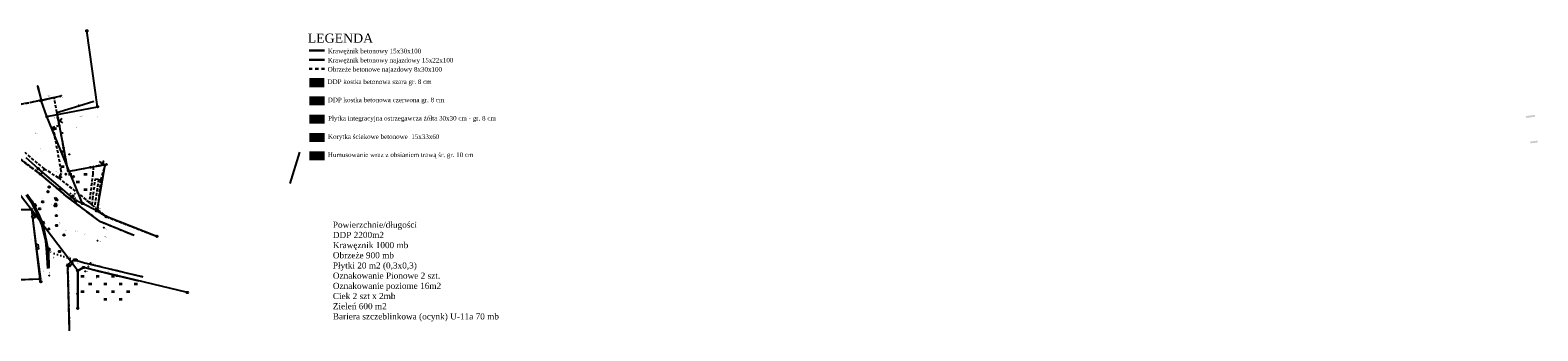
# Model space of a CAD drawing. Extents: x 7583285 to 7585126, y 6019995 to 6020809.
# Tile 54 of 54: x 7584510 to 7585003, y 6020664 to 6020762. Entities that reach past the tile are written whole.
import ezdxf
from ezdxf.enums import TextEntityAlignment as Align

# ---------------------------------------------------------------- set-up
doc = ezdxf.new("R2010")
doc.units = 0
doc.header["$MEASUREMENT"] = 0
for name, pattern in [('1_14', [1, 0, -1]), ('1_OTKC', [1.5, 1, -0.5]), ('1_OTKJ', [2, 1.5, -0.5]), ('1_OTKK', [0]), ('1_OTZI', [1.5, 1, -0.5]), ('1_OTZT', [1.5, 1, -0.5]), ('3', [1, 0.5, -0.5]), ('3_EGBU_A', [0])]:
    doc.linetypes.add(name, pattern=pattern)
doc.layers.get('0').update_dxf_attribs({"linetype": 'CONTINUOUS', "lineweight": 5})
for name, color, linetype, lineweight in [('0 Krawężnik ', 1, 'CONTINUOUS', 30), ('0 Krawężnik najazdowy', 6, 'CONTINUOUS', 30), ('0 obrzeże', 51, '3', 30), ('Dzialki', 3, 'CONTINUOUS', 25)]:
    doc.layers.add(name, color=color, linetype=linetype, lineweight=lineweight)
for name, color, linetype in [('EADTD_T_0', 216, 'CONTINUOUS'), ('EGBB_L_0', 36, '3_EGBU_A'), ('Numery_dzialek', 7, 'CONTINUOUS'), ('Numery_uzytkow', 3, 'CONTINUOUS'), ('OTK_E_T_1', 7, 'CONTINUOUS'), ('OTK_L_0', 7, '1_OTKJ'), ('OTK_L_1', 7, '1_OTKK'), ('OTK_L_2', 7, '1_OTKC'), ('OTO_L_0', 7, 'CONTINUOUS'), ('OTO_L_1', 7, 'CONTINUOUS'), ('OTR_T_0', 7, 'CONTINUOUS'), ('OTR_T_1', 7, 'CONTINUOUS'), ('OTZ_L_3', 7, '1_OTZT'), ('Punkty', 7, 'CONTINUOUS'), ('SUCP_E_T_0', 212, 'CONTINUOUS'), ('SUE_T_3', 7, 'CONTINUOUS'), ('SUEP_E_T_0', 1, 'CONTINUOUS'), ('SUK_E_T_4', 36, 'CONTINUOUS'), ('SUK_T_1', 36, 'CONTINUOUS'), ('SUK_T_3', 36, 'CONTINUOUS'), ('SUKP_E_T_0', 36, 'CONTINUOUS'), ('SUP_E_T_1', 7, 'CONTINUOUS'), ('SUP_T_2', 7, 'CONTINUOUS'), ('SUP_T_4', 7, 'CONTINUOUS'), ('SUTP_E_T_0', 30, 'CONTINUOUS'), ('SUW_E_T_2', 5, 'CONTINUOUS'), ('SUW_T_2', 5, 'CONTINUOUS'), ('SUW_T_5', 5, 'CONTINUOUS'), ('SUWP_E_T_0', 5, 'CONTINUOUS')]:
    doc.layers.add(name, color=color, linetype=linetype)

# ---------------------------------------------------------------- blocks, each defined once
blk = doc.blocks.new('GRT')
at = {"linetype": 'Continuous'}
blk.add_circle((0, 0), 0.25, dxfattribs=at)
blk = doc.blocks.new('GRO')
at = {"linetype": 'Continuous'}
blk.add_circle((0, 0), 0.045, dxfattribs=at)
blk = doc.blocks.new('1_OTRN')
at = {"linetype": 'Continuous'}
blk.add_circle((0, 0), 0.045, dxfattribs=at)
blk = doc.blocks.new('1_OTRS')
at = {"linetype": 'Continuous'}
blk.add_circle((0, 0), 0.045, dxfattribs=at)
blk = doc.blocks.new('1_OTZT')
at = {"linetype": 'Continuous'}
for p, q in [((-0.2625, -0.375), (-0.2625, 0.375)), ((0.2625, -0.375), (0.2625, 0.375))]:
    blk.add_line(p, q, dxfattribs=at)
blk = doc.blocks.new('4_SUEO_W')
at = {"linetype": 'Continuous'}
for p, q in [((-0.5303, 0.5303), (-0.8839, 0.8839)), ((0.5303, 0.5303), (0.8839, 0.8839)), ((-0.5303, -0.5303), (-0.8839, -0.8839)), ((0.5303, -0.5303), (0.8839, -0.8839))]:
    blk.add_line(p, q, dxfattribs=at)
blk.add_circle((0, 0), 0.025, dxfattribs=at)
blk = doc.blocks.new('4_SUPP')
at = {"linetype": 'Continuous'}
blk.add_circle((0, 0), 0.25, dxfattribs=at)
blk = doc.blocks.new('4_SUKK')
at = {"linetype": 'Continuous'}
for p, q in [((-0.5, -0.25), (-0.5, 0.25)), ((-0.5, 0.25), (0.5, 0.25)), ((-0.175, 0.25), (-0.175, -0.25)), ((0.175, 0.25), (0.175, -0.25)), ((0.5, 0.25), (0.5, -0.25)), ((0.5, -0.25), (-0.5, -0.25))]:
    blk.add_line(p, q, dxfattribs=at)
blk = doc.blocks.new('4_SUKS')
at = {"linetype": 'Continuous'}
blk.add_circle((0, 0), 0.25, dxfattribs=at)
blk = doc.blocks.new('4_SUPW')
at = {"linetype": 'Continuous'}
blk.add_circle((0, 0), 0.25, dxfattribs=at)
blk = doc.blocks.new('4_SUWH')
at = {"linetype": 'Continuous'}
for p, q in [((0, 1), (-0.3536, 0.6464)), ((0, 1), (0.3536, 0.6464)), ((0, 0.5), (0, 1))]:
    blk.add_line(p, q, dxfattribs=at)
blk.add_circle((0, 0), 0.5, dxfattribs=at)
blk = doc.blocks.new('4_SUWW')
at = {"linetype": 'Continuous'}
for radius in [0.2, 0.175, 0.15, 0.125, 0.1, 0.075, 0.05, 0.025, 0.00715]:
    blk.add_circle((0, 0), radius, dxfattribs=at)

msp = doc.modelspace()

# ---------------------------------------------------------------- hatches: boundary and pattern name
at = {"lineweight": 30}
h = msp.add_hatch(color=256, dxfattribs=at)
h.dxf.hatch_style = 1
h.set_gradient(color1=(173, 173, 173), color2=(143, 143, 143), one_color=1, tint=0.47)
h.paths.add_polyline_path([(7584601.57, 6020743.33), (7584601.57, 6020746.33), (7584606.57, 6020746.33), (7584606.57, 6020743.33)])
h = msp.add_hatch(color=256, dxfattribs=at)
h.dxf.hatch_style = 1
h.set_gradient(color1=(204, 102, 102), color2=(155, 77, 77), one_color=1, tint=0.47)
h.paths.add_polyline_path([(7584601.58, 6020737.38), (7584601.58, 6020740.38), (7584606.58, 6020740.38), (7584606.58, 6020737.38)])
h = msp.add_hatch(color=256, dxfattribs=at)
h.dxf.hatch_style = 1
h.set_gradient(color1=(255, 255, 127), color2=(239, 239, 119), one_color=1, tint=0.47)
h.paths.add_polyline_path([(7584471.75, 6020725.99), (7584475.17, 6020726.25), (7584475.17, 6020726.63), (7584475.17, 6020726.85), (7584471.2, 6020726.56), (7584471.27, 6020725.96)])
h.paths.add_polyline_path([(7585000.11, 6020733.41), (7585002.11, 6020733.66), (7585002.08, 6020734.26), (7585000.04, 6020734.01), (7585000.11, 6020733.41)])
h.paths.add_polyline_path([(7584471.17, 6020717.26), (7584471.17, 6020716.66), (7584475.17, 6020716.66), (7584475.17, 6020717.26)])
h.paths.add_polyline_path([(7585001.13, 6020725.03), (7585002.99, 6020725.26), (7585002.92, 6020725.85), (7585002.92, 6020725.85), (7585001.06, 6020725.62), (7585001.13, 6020725.03)])
h.paths.add_polyline_path([(7584999.15, 6020733.29), (7585000.11, 6020733.41), (7585000.04, 6020734.01), (7584999.11, 6020733.89)])
h.paths.add_polyline_path([(7585000.48, 6020725.55), (7585000.55, 6020724.95), (7585001.13, 6020725.03), (7585001.06, 6020725.62)])
h = msp.add_hatch(color=256, dxfattribs=at)
h.dxf.hatch_style = 1
h.set_gradient(color1=(255, 255, 127), color2=(239, 239, 119), one_color=1, tint=0.47)
h.paths.add_polyline_path([(7584601.61, 6020731.38), (7584601.61, 6020734.38), (7584606.61, 6020734.38), (7584606.61, 6020731.38)])
h = msp.add_hatch(color=256, dxfattribs=at)
h.dxf.hatch_style = 1
h.set_gradient(color1=(255, 191, 127), color2=(239, 179, 119), one_color=1, tint=0.47)
h.paths.add_polyline_path([(7584601.61, 6020728.38), (7584601.61, 6020725.38), (7584606.61, 6020725.38), (7584606.61, 6020728.38)])
h = msp.add_hatch(color=256, dxfattribs=at)
h.dxf.hatch_style = 1
h.set_gradient(color1=(191, 255, 127), color2=(179, 239, 119), one_color=1, tint=0.47)
h.paths.add_polyline_path([(7584601.61, 6020722.38), (7584601.61, 6020719.38), (7584606.61, 6020719.38), (7584606.61, 6020722.38)])
h = msp.add_hatch(color=256, dxfattribs=at)
h.dxf.hatch_style = 1
h.set_gradient(color1=(191, 255, 127), color2=(179, 239, 119), one_color=1, tint=0.47)
edge = h.paths.add_edge_path()
edge.add_line((7584541.51, 6020711.5), (7584546.51, 6020711.5))

# ---------------------------------------------------------------- linework, layer by layer
at = {"layer": '0 Krawężnik ', "lineweight": 30}
msp.add_line((7584601.57, 6020755.33), (7584606.57, 6020755.33), dxfattribs=at)
at = {"layer": '0 Krawężnik najazdowy', "lineweight": 30}
msp.add_line((7584601.57, 6020752.33), (7584606.57, 6020752.33), dxfattribs=at)
at = {"layer": '0 obrzeże', "lineweight": 30, "ltscale": 2}
msp.add_line((7584601.57, 6020749.33), (7584606.57, 6020749.33), dxfattribs=at)
at = {"layer": 'Dzialki'}
for p, q in [((7584532.43, 6020736.95), (7584528.93, 6020761.79)), ((7584512.87, 6020743.69), (7584514.03, 6020739)), ((7584514.03, 6020739), (7584520.49, 6020740.54)), ((7584515.89, 6020733.71), (7584514.03, 6020739)), ((7584515.89, 6020733.71), (7584532.43, 6020736.95)), ((7584527.55, 6020705.26), (7584515.89, 6020733.71)), ((7584513.03, 6020716.7), (7584509.14, 6020720.24)), ((7584525.43, 6020706.15), (7584513.03, 6020716.7)), ((7584534.76, 6020717.89), (7584532.17, 6020702.87)), ((7584506.51, 6020708.95), (7584510.83, 6020703.36)), ((7584527.55, 6020705.26), (7584525.43, 6020706.15)), ((7584532.17, 6020702.87), (7584527.55, 6020705.26)), ((7584510.83, 6020703.36), (7584513.56, 6020680.54)), ((7584510.83, 6020703.36), (7584525.96, 6020683.29)), ((7584535.25, 6020700.96), (7584532.17, 6020702.87)), ((7584551.82, 6020694.49), (7584535.25, 6020700.96)), ((7584527.83, 6020684.31), (7584525.96, 6020683.29)), ((7584561.79, 6020676.13), (7584527.83, 6020684.31)), ((7584513.56, 6020680.54), (7584496.27, 6020679.99)), ((7584513.89, 6020679.66), (7584513.56, 6020680.54)), ((7584525.96, 6020683.29), (7584525.97, 6020670.91))]:
    msp.add_line(p, q, dxfattribs=at)
at = {"layer": 'EGBB_L_0', "linetype": '3_EGBU_A'}
for p, q in [((7584512.84, 6020743.7), (7584513.96, 6020739.05)), ((7584513.96, 6020739.05), (7584514.14, 6020739.1)), ((7584514.14, 6020739.1), (7584520.49, 6020740.54)), ((7584595.33, 6020711.84), (7584598.49, 6020722.09)), ((7584507.45, 6020703.32), (7584510.82, 6020703.34)), ((7584510.82, 6020703.34), (7584512.29, 6020691.88)), ((7584551.83, 6020694.5), (7584535.24, 6020700.96)), ((7584512.29, 6020691.88), (7584512.89, 6020691.95)), ((7584513.1, 6020690.27), (7584512.5, 6020690.2)), ((7584512.5, 6020690.2), (7584513.75, 6020680.52)), ((7584512.89, 6020691.95), (7584513.1, 6020690.27)), ((7584513.75, 6020680.52), (7584501.29, 6020679.91))]:
    msp.add_line(p, q, dxfattribs=at)
at = {"layer": 'OTK_L_0', "linetype": '1_OTKJ'}
for p, q in [((7584512.84, 6020743.7), (7584513.96, 6020739.05)), ((7584513.96, 6020739.05), (7584507.5, 6020737.76)), ((7584507, 6020719.79), (7584513.74, 6020714.73)), ((7584513.74, 6020714.73), (7584522.22, 6020707.7)), ((7584509.42, 6020708.3), (7584510.91, 6020706.11)), ((7584510.91, 6020706.11), (7584513.11, 6020701.91)), ((7584526.73, 6020704.26), (7584522.22, 6020707.7)), ((7584533.37, 6020699.27), (7584526.73, 6020704.26)), ((7584513.11, 6020701.91), (7584514.57, 6020698.48)), ((7584544.34, 6020694.77), (7584533.37, 6020699.27)), ((7584514.57, 6020698.48), (7584516.36, 6020689.54)), ((7584516.36, 6020689.54), (7584516.54, 6020684.08)), ((7584523.32, 6020663.56), (7584522.77, 6020684.08)), ((7584525.62, 6020686.58), (7584528.2, 6020685.88)), ((7584528.2, 6020685.88), (7584547.27, 6020681.31))]:
    msp.add_line(p, q, dxfattribs=at)
at = {"layer": 'OTK_L_0', "linetype": '1_14'}
msp.add_line((7584525.62, 6020686.58), (7584516.36, 6020689.54), dxfattribs=at)
at = {"layer": 'OTK_L_0', "linetype": '1_OTKJ'}
msp.add_arc((7584525.22, 6020684.17), 2.45, 80.51, 182.004, dxfattribs=at)
at = {"layer": 'OTK_L_1', "linetype": '1_OTKK'}
for p, q in [((7584513.74, 6020714.73), (7584522.22, 6020707.7)), ((7584509.42, 6020708.3), (7584510.91, 6020706.11)), ((7584510.91, 6020706.11), (7584513.11, 6020701.91)), ((7584526.73, 6020704.26), (7584522.22, 6020707.7)), ((7584533.37, 6020699.27), (7584526.73, 6020704.26)), ((7584513.11, 6020701.91), (7584514.57, 6020698.48)), ((7584544.34, 6020694.77), (7584533.37, 6020699.27)), ((7584514.57, 6020698.48), (7584516.36, 6020689.54)), ((7584516.36, 6020689.54), (7584516.54, 6020684.08)), ((7584523.32, 6020663.56), (7584522.77, 6020684.08)), ((7584525.62, 6020686.58), (7584528.2, 6020685.88)), ((7584528.2, 6020685.88), (7584547.27, 6020681.31))]:
    msp.add_line(p, q, dxfattribs=at)
msp.add_arc((7584525.22, 6020684.17), 2.45, 80.51, 182.004, dxfattribs=at)
at = {"layer": 'OTK_L_2', "linetype": '1_OTKC'}
for p, q in [((7584507.5, 6020737.76), (7584513.96, 6020739.05)), ((7584513.96, 6020739.05), (7584518.23, 6020740.03)), ((7584519.15, 6020735.02), (7584518.23, 6020740.03)), ((7584519.94, 6020730.77), (7584519.15, 6020735.02)), ((7584519.94, 6020730.77), (7584517.87, 6020730.18)), ((7584517.87, 6020730.18), (7584520.38, 6020716.53)), ((7584507.08, 6020719.91), (7584513.85, 6020714.83)), ((7584515.09, 6020716.6), (7584508.74, 6020721.93)), ((7584513.85, 6020714.83), (7584515.09, 6020716.6)), ((7584522.22, 6020707.7), (7584513.85, 6020714.83)), ((7584519.65, 6020713.63), (7584515.09, 6020716.6)), ((7584520.55, 6020715.05), (7584519.65, 6020713.63)), ((7584519.65, 6020713.63), (7584527.99, 6020707.09)), ((7584520.38, 6020716.53), (7584520.55, 6020715.05)), ((7584530.88, 6020714.97), (7584529.74, 6020705.61)), ((7584530.85, 6020706.77), (7584531.74, 6020713.37)), ((7584531.05, 6020717.3), (7584530.88, 6020714.97)), ((7584532.83, 6020717.61), (7584531.05, 6020717.3)), ((7584531.74, 6020713.37), (7584532.72, 6020713.21)), ((7584535.09, 6020718.02), (7584532.83, 6020717.61)), ((7584533.52, 6020712.99), (7584535.09, 6020718.02)), ((7584532.72, 6020713.21), (7584531.48, 6020704.14)), ((7584532.96, 6020707.56), (7584533.52, 6020712.99)), ((7584522.22, 6020707.7), (7584526.73, 6020704.26)), ((7584533.37, 6020699.27), (7584526.73, 6020704.26)), ((7584529.74, 6020705.61), (7584527.99, 6020707.09)), ((7584530.66, 6020704.83), (7584529.74, 6020705.61)), ((7584530.66, 6020704.83), (7584530.85, 6020706.77)), ((7584531.48, 6020704.14), (7584530.66, 6020704.83)), ((7584532.56, 6020703.22), (7584531.48, 6020704.14)), ((7584532.56, 6020703.22), (7584532.96, 6020707.56)), ((7584532.56, 6020703.22), (7584535.24, 6020700.96)), ((7584544.34, 6020694.77), (7584533.37, 6020699.27)), ((7584535.24, 6020700.96), (7584551.83, 6020694.5))]:
    msp.add_line(p, q, dxfattribs=at)
at = {"layer": 'OTO_L_0'}
for p, q in [((7584526.31, 6020737.26), (7584531.17, 6020738.79)), ((7584519.15, 6020735.02), (7584526.31, 6020737.26)), ((7584519.15, 6020735.02), (7584519.47, 6020733.28)), ((7584519.91, 6020730.87), (7584521.28, 6020723.5)), ((7584521.28, 6020723.5), (7584522.7, 6020715.79)), ((7584522.7, 6020715.79), (7584530.09, 6020717.12)), ((7584530.09, 6020717.12), (7584532.83, 6020717.61)), ((7584511.15, 6020704.97), (7584509.09, 6020707.99)), ((7584512.78, 6020701.66), (7584511.15, 6020704.97)), ((7584514.19, 6020698.31), (7584512.78, 6020701.66)), ((7584515.58, 6020692.98), (7584514.19, 6020698.31)), ((7584515.89, 6020689.39), (7584515.58, 6020692.98)), ((7584516.16, 6020683.94), (7584515.89, 6020689.39)), ((7584523.3, 6020684.67), (7584524.45, 6020686.11)), ((7584528.05, 6020684.29), (7584525.87, 6020683.17)), ((7584532.4, 6020683.17), (7584528.05, 6020684.29)), ((7584525.87, 6020683.17), (7584525.91, 6020675.67)), ((7584538.74, 6020681.64), (7584532.4, 6020683.17)), ((7584546.04, 6020679.88), (7584538.74, 6020681.64)), ((7584525.91, 6020675.67), (7584525.93, 6020670.61))]:
    msp.add_line(p, q, dxfattribs=at)
for centre in [(7584526.31, 6020737.26), (7584521.28, 6020723.5), (7584530.09, 6020717.12), (7584538.74, 6020681.64), (7584525.91, 6020675.67)]:
    msp.add_circle(centre, 0.17, dxfattribs=at)
at = {"layer": 'OTO_L_1'}
for p, q in [((7584519.47, 6020733.28), (7584519.57, 6020732.69)), ((7584519.53, 6020732.94), (7584519.8, 6020731.46)), ((7584519.8, 6020731.46), (7584519.91, 6020730.87)), ((7584532.83, 6020717.61), (7584533.5, 6020717.74)), ((7584533.25, 6020717.69), (7584534.73, 6020717.96)), ((7584534.73, 6020717.96), (7584535.39, 6020718.08))]:
    msp.add_line(p, q, dxfattribs=at)
for centre in [(7584519.47, 6020733.28), (7584519.91, 6020730.87), (7584532.83, 6020717.61), (7584535.39, 6020718.08)]:
    msp.add_circle(centre, 0.17, dxfattribs=at)
for centre, start, end in [((7584519.03, 6020734.1), 288.3522, 332.4265), ((7584519.75, 6020730.2), 48.3889, 92.4633), ((7584532.09, 6020717.2), 18.1523, 62.2266), ((7584535.99, 6020717.9), 138.189, 182.2633)]:
    msp.add_arc(centre, 2, start, end, dxfattribs=at)
at = {"layer": 'OTZ_L_3', "linetype": '1_OTZI'}
for p, q in [((7584519.93, 6020730.77), (7584517.87, 6020730.18)), ((7584517.87, 6020730.18), (7584520.38, 6020716.53)), ((7584519.93, 6020730.77), (7584522.7, 6020715.79)), ((7584520.55, 6020715.05), (7584519.65, 6020713.63)), ((7584519.65, 6020713.63), (7584527.99, 6020707.09)), ((7584520.38, 6020716.53), (7584520.55, 6020715.05)), ((7584522.7, 6020715.79), (7584531.05, 6020717.3)), ((7584530.88, 6020714.97), (7584529.74, 6020705.61)), ((7584531.05, 6020717.3), (7584530.88, 6020714.97)), ((7584527.99, 6020707.09), (7584529.74, 6020705.61)), ((7584528.05, 6020684.29), (7584525.87, 6020683.17)), ((7584532.4, 6020683.17), (7584528.05, 6020684.29)), ((7584525.87, 6020683.17), (7584525.91, 6020673.79)), ((7584546.04, 6020679.88), (7584532.4, 6020683.17))]:
    msp.add_line(p, q, dxfattribs=at)

# ---------------------------------------------------------------- block references
at = {"layer": 'OTR_T_0'}
for p in [(7584513.74, 6020714.73), (7584513.85, 6020714.83), (7584515.09, 6020716.6), (7584516.65, 6020681.68), (7584522.81, 6020681.22)]:
    msp.add_blockref('1_OTRS', p, dxfattribs=at)
at = {"layer": 'OTR_T_0', "rotation": 0.413872}
for p in [(7584534.54, 6020698.83), (7584534.47, 6020697.37), (7584532.42, 6020693.06), (7584530.11, 6020685.77)]:
    msp.add_blockref('1_OTRS', p, dxfattribs=at)
at = {"layer": 'OTR_T_1'}
for p, rotation in [((7584513.65, 6020738.84), 0.413872), ((7584517.82, 6020730.16), 0.413872), ((7584520.97, 6020728.36), 0.413872), ((7584523.2, 6020721.34), 0.413872), ((7584529.39, 6020684.65), 346.33), ((7584528.47, 6020683.09), 0.413872)]:
    msp.add_blockref('1_OTRN', p, dxfattribs=dict(at, rotation=rotation))
at = {"layer": 'OTZ_L_3'}
for p in [(7584518.55, 6020729.8), (7584521.05, 6020722.3), (7584521.05, 6020717.3), (7584523.55, 6020714.8), (7584528.55, 6020714.8), (7584526.05, 6020712.3), (7584528.55, 6020709.8), (7584527.53, 6020681.41), (7584530.03, 6020678.91), (7584532.53, 6020681.41), (7584535.03, 6020678.91), (7584537.53, 6020681.41), (7584540.03, 6020678.91), (7584545.03, 6020678.91), (7584527.53, 6020676.41), (7584532.53, 6020676.41), (7584535.03, 6020673.91), (7584537.53, 6020676.41), (7584540.03, 6020673.91), (7584542.53, 6020676.41)]:
    msp.add_blockref('1_OTZT', p, dxfattribs=at)
at = {"layer": 'Punkty'}
for name, p in [('GRT', (7584528.93, 6020761.79)), ('GRO', (7584512.87, 6020743.69)), ('GRT', (7584514.03, 6020739)), ('GRO', (7584520.49, 6020740.54)), ('GRT', (7584515.89, 6020733.71)), ('GRT', (7584532.43, 6020736.95)), ('GRT', (7584513.03, 6020716.7)), ('GRT', (7584534.76, 6020717.89)), ('GRT', (7584510.83, 6020703.36)), ('GRT', (7584525.43, 6020706.15)), ('GRT', (7584527.55, 6020705.26)), ('GRT', (7584532.17, 6020702.87)), ('GRT', (7584535.25, 6020700.96)), ('GRT', (7584551.82, 6020694.49)), ('GRT', (7584527.83, 6020684.31)), ('GRT', (7584513.56, 6020680.54)), ('GRT', (7584513.89, 6020679.66)), ('GRT', (7584525.96, 6020683.29)), ('GRT', (7584561.79, 6020676.13)), ('GRT', (7584525.97, 6020670.91))]:
    msp.add_blockref(name, p, dxfattribs=at)
at = {"layer": 'SUE_T_3'}
for name in ['4_SUEO_W', '4_SUPP']:
    msp.add_blockref(name, (7584524.36, 6020707.75), dxfattribs=at)
at = {"layer": 'SUK_T_1'}
for p, rotation in [((7584511.94, 6020704.67), 297.8890120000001), ((7584518.92, 6020706.64), 310.8666620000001), ((7584514.6, 6020698.94), 292.977218), ((7584516.52, 6020690.13), 269.999997), ((7584522.8, 6020685.01), 248.477525), ((7584525.21, 6020686.78), 0.143315)]:
    msp.add_blockref('4_SUKK', p, dxfattribs=dict(at, rotation=rotation))
at = {"layer": 'SUK_T_3'}
for p in [(7584516.21, 6020709.15), (7584516.63, 6020710.66), (7584520.2, 6020709.94), (7584513.53, 6020703.52), (7584514.5, 6020705.82), (7584519, 6020701.32), (7584519.04, 6020698.08), (7584521.49, 6020694.96), (7584519.99, 6020689.56)]:
    msp.add_blockref('4_SUKS', p, dxfattribs=at)
at = {"layer": 'SUP_T_2'}
for p in [(7584524.55, 6020714.05), (7584524.36, 6020707.75)]:
    msp.add_blockref('4_SUPP', p, dxfattribs=at)
at = {"layer": 'SUP_T_4', "rotation": 0.413872}
for p in [(7584520.31, 6020713.99), (7584511.49, 6020701.72)]:
    msp.add_blockref('4_SUPW', p, dxfattribs=at)
at = {"layer": 'SUW_T_2'}
msp.add_blockref('4_SUWH', (7584511.49, 6020700.94), dxfattribs=at)
at = {"layer": 'SUW_T_5'}
for p in [(7584522.06, 6020714.88), (7584518.51, 6020704.54), (7584518.74, 6020705.09), (7584518.86, 6020704.54), (7584512.6, 6020701.12), (7584516.5, 6020696.95)]:
    msp.add_blockref('4_SUWW', p, dxfattribs=at)

# ---------------------------------------------------------------- texts
at = {"lineweight": 30, "attachment_point": 1}
for s, insert, char_height, width in [('\\fPalatino Linotype|b0|i0|c0|p0;LEGENDA', (7584601.07, 6020760.9), 3, 18.6226), ('\\fPalatino Linotype|b0|i0|c0|p0;Krawężnik betonowy najazdowy 15x22x100', (7584607.64, 6020752.93), 1.5, 42.7586), ('\\fPalatino Linotype|b0|i0|c0|p0;Krawężnik betonowy 15x30x100', (7584607.64, 6020755.93), 1.5, 35.3001), ('\\fPalatino Linotype|b0|i0|c0|p0;Obrzeże betonowe najazdowy 8x30x100', (7584607.64, 6020749.93), 1.5, 42.7586), ('\\fPalatino Linotype|b0|i0|c0|p0;DDP kostka betonowa szara gr. 8 cm', (7584607.56, 6020745.88), 1.5, 42.7586), ('\\fPalatino Linotype|b0|i0|c0|p0;DDP kostka betonowa czerwona gr. 8 cm', (7584607.65, 6020739.94), 1.5, 42.7586), ('\\fPalatino Linotype|b0|i0|c0|p0;Płytka integracyjna ostrzegawcza żółta 30x30 cm - gr. 8 cm', (7584607.74, 6020733.93), 1.5, 57.5153), ('\\fPalatino Linotype|b0|i0|c0|p0;Korytka ściekowe betonowe  15x33x60', (7584607.72, 6020727.93), 1.5, 42.7586), ('\\fPalatino Linotype|b0|i0|c0|p0;Humusowanie wraz z obsianiem trawą śr. gr. 10 cm', (7584607.67, 6020721.97), 1.5, 50.8457), ('\\fPalatino Linotype|b0|i0|c0|p0;Powierzchnie/długości\\PDDP 2200m2\\PKrawęznik 1000 mb \\PObrzeże 900 mb \\PPłytki 20 m2 (0,3x0,3)\\POznakowanie Pionowe 2 szt.\\POznakowanie poziome 16m2 \\PCiek 2 szt x 2mb\\PZieleń 600 m2\\PBariera szczeblinkowa (ocynk) U-11a 70 mb', (7584609.3, 6020699.32), 2, 62.2383)]:
    msp.add_mtext(s, dxfattribs=dict(at, insert=insert, char_height=char_height, width=width))
at = {"layer": 'EADTD_T_0'}
msp.add_text('25', height=0.25, rotation=96.9235, dxfattribs=at).set_placement((7584511.16, 6020693.23))
at = {"layer": 'Numery_dzialek'}
for s, p in [('1960/77', (7584515.78, 6020740.62)), ('1960/81', (7584520.09, 6020740.07)), ('640', (7584525.42, 6020730.19)), ('599/2', (7584525.18, 6020696.41)), ('853', (7584517.99, 6020687.58)), ('1460/23', (7584513.22, 6020680.47)), ('854', (7584531.93, 6020681.05))]:
    msp.add_text(s, height=0.25, dxfattribs=at).set_placement(p, align=Align.TOP_LEFT)
msp.add_text('1960/1', height=0.25, dxfattribs=at).set_placement((7584534.01, 6020703.67), align=Align.TOP_RIGHT)
at = {"layer": 'Numery_uzytkow'}
msp.add_text('B', height=0.25, dxfattribs=at).set_placement((7584532.12, 6020733.71), align=Align.TOP_LEFT)
for s, p in [('Ti', (7584513.79, 6020723.21)), ('dr', (7584517.99, 6020687.58)), ('B', (7584531.93, 6020681.05))]:
    msp.add_text(s, height=0.25, dxfattribs=at).set_placement(p)
at = {"layer": 'OTK_E_T_1'}
msp.add_text('ch.kb.', height=0.25, rotation=0.4139, dxfattribs=at).set_placement((7584512.42, 6020728.31), align=Align.MIDDLE)
at = {"layer": 'OTR_T_0'}
for s, rotation, p in [('152.01', 320.3409, (7584513.74, 6020714.73)), ('152.86', 337.3862, (7584534.47, 6020697.37)), ('152.92', 92.2906, (7584516.65, 6020681.68))]:
    msp.add_text(s, height=0.25, rotation=rotation, dxfattribs=at).set_placement(p, align=Align.TOP_LEFT)
for s, rotation, p in [('152.04', 319.5739, (7584513.85, 6020714.83)), ('152.97', 340.4139, (7584534.54, 6020698.83)), ('153.08', 339.1204, (7584532.41, 6020693.06)), ('152.84', 346.1729, (7584530.11, 6020685.78)), ('152.91', 90.7162, (7584522.81, 6020681.22))]:
    msp.add_text(s, height=0.25, rotation=rotation, dxfattribs=at).set_placement(p)
msp.add_text('152.07', height=0.25, rotation=320.1449, dxfattribs=at).set_placement((7584515.09, 6020716.6), align=Align.RIGHT)
at = {"layer": 'OTR_T_1'}
for s, p in [('151.1', (7584513.65, 6020738.84)), ('151.8', (7584517.82, 6020730.16))]:
    msp.add_text(s, height=0.25, rotation=0.414, dxfattribs=at).set_placement(p, align=Align.RIGHT)
msp.add_text('151.8', height=0.25, rotation=0.414, dxfattribs=at).set_placement((7584520.97, 6020728.36), align=Align.TOP_LEFT)
for s, rotation, p in [('152.1', 0.414, (7584523.2, 6020721.34)), ('153.1', 345.6409, (7584528.47, 6020683.09))]:
    msp.add_text(s, height=0.25, rotation=rotation, dxfattribs=at).set_placement(p)
msp.add_text('153.0', height=0.25, rotation=346.33, dxfattribs=at).set_placement((7584529.39, 6020684.65), align=Align.MIDDLE_LEFT)
at = {"layer": 'SUCP_E_T_0'}
msp.add_text('cn140', height=0.25, rotation=281.3002, dxfattribs=at).set_placement((7584518.16, 6020733.45), align=Align.CENTER)
msp.add_text('cnB75', height=0.25, rotation=10.8855, dxfattribs=at).set_placement((7584527, 6020733.77), align=Align.MIDDLE)
at = {"layer": 'SUEP_E_T_0'}
for rotation, p in [(79.3201, (7584528.41, 6020695.16)), (273.1401, (7584514.6, 6020683.03)), (340.0907, (7584535.85, 6020683.06))]:
    msp.add_text('eN', height=0.25, rotation=rotation, dxfattribs=at).set_placement(p, align=Align.CENTER)
msp.add_text('eN', height=0.25, rotation=304.6952, dxfattribs=at).set_placement((7584525.99, 6020685.72), align=Align.MIDDLE)
at = {"layer": 'SUK_E_T_4'}
for p in [(7584516.21, 6020708.59), (7584517.07, 6020710.62), (7584514.47, 6020707.03), (7584519.13, 6020703.05)]:
    msp.add_text('k', height=0.25, dxfattribs=at).set_placement(p, align=Align.TOP_LEFT)
msp.add_text('k', height=0.25, dxfattribs=at).set_placement((7584520.65, 6020710.3))
for p in [(7584513.33, 6020703.42), (7584522.21, 6020696.5), (7584519.44, 6020690.52)]:
    msp.add_text('k', height=0.25, dxfattribs=at).set_placement(p, align=Align.MIDDLE_RIGHT)
at = {"layer": 'SUKP_E_T_0'}
for s, rotation, p in [('kd500', 91.1233, (7584520.09, 6020698.9)), ('ks200', 334.9, (7584535.07, 6020694.38)), ('kd160', 333.4349, (7584523.36, 6020687.76))]:
    msp.add_text(s, height=0.25, rotation=rotation, dxfattribs=at).set_placement(p, align=Align.MIDDLE)
at = {"layer": 'SUP_E_T_1'}
for p in [(7584520.83, 6020713.96), (7584511.5, 6020703.19)]:
    msp.add_text('w', height=0.25, dxfattribs=at).set_placement(p, align=Align.TOP_LEFT)
at = {"layer": 'SUTP_E_T_0'}
msp.add_text('tA', height=0.25, rotation=5.8542, dxfattribs=at).set_placement((7584528.69, 6020680.94), align=Align.MIDDLE)
at = {"layer": 'SUW_E_T_2'}
msp.add_text('w', height=0.25, dxfattribs=at).set_placement((7584523.47, 6020714.51), align=Align.RIGHT)
for p in [(7584517.25, 6020705.15), (7584515.89, 6020698.1)]:
    msp.add_text('w', height=0.25, dxfattribs=at).set_placement(p, align=Align.TOP_LEFT)
for p in [(7584518.74, 6020705.42), (7584519.35, 6020704.68)]:
    msp.add_text('w', height=0.25, dxfattribs=at).set_placement(p)
at = {"layer": 'SUWP_E_T_0'}
msp.add_text('woM150', height=0.25, rotation=346.5, dxfattribs=at).set_placement((7584518.99, 6020715.64), align=Align.MIDDLE)

doc.saveas('drawing.dxf')
